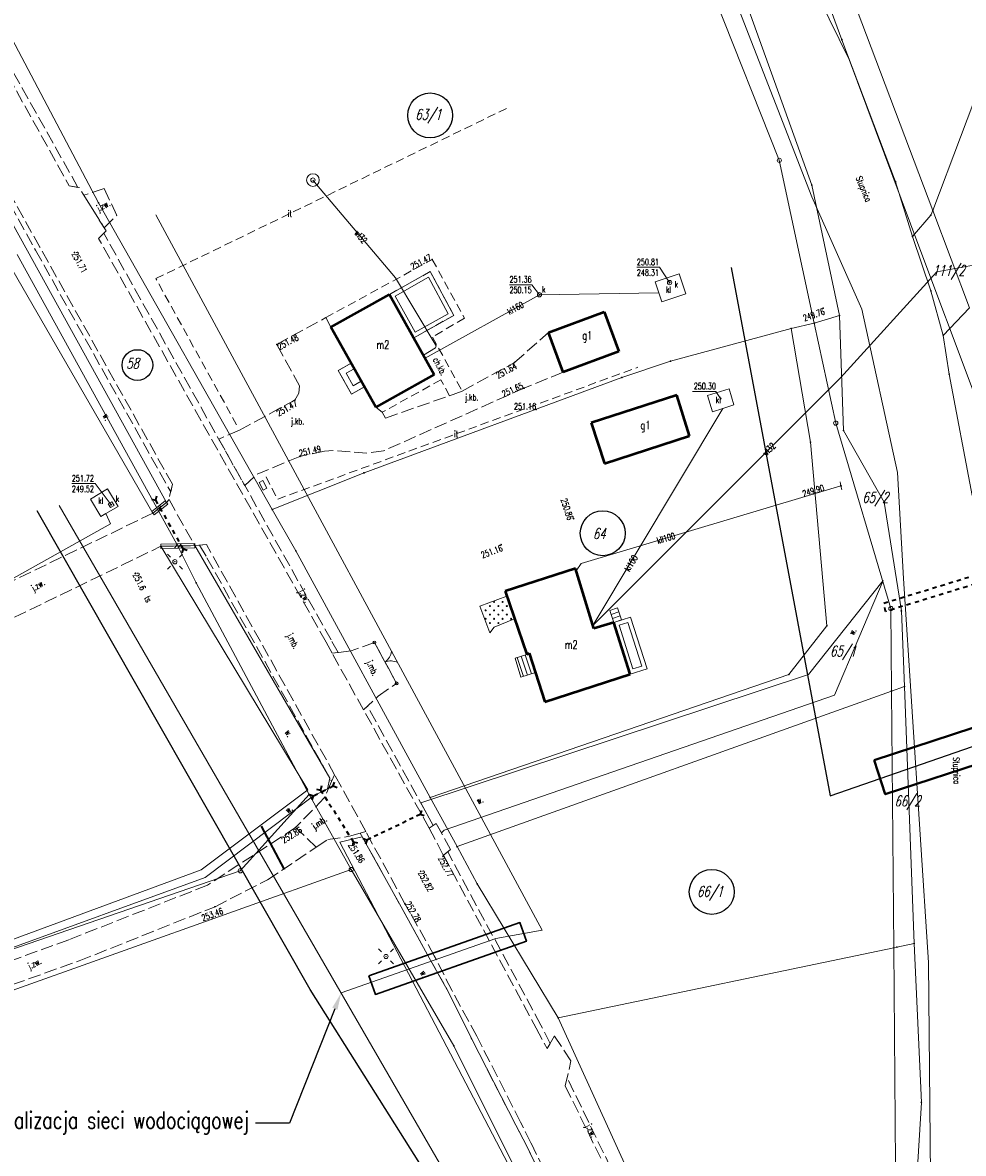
# Model space of a CAD drawing. Header units: metres. Extents: x 8389512 to 8390482, y 5507926 to 5510333.
# Tile 45 of 49: x 8389997 to 8390108, y 5509872 to 5510006. Entities that reach past the tile are written whole.
import ezdxf
from ezdxf import colors
from ezdxf.entities.mleader import LeaderData, LeaderLine
from ezdxf.enums import TextEntityAlignment as Align
from ezdxf.math import Vec2, Vec3

# ---------------------------------------------------------------- set-up
doc = ezdxf.new("R2010")
doc.units = ezdxf.units.M
doc.header["$MEASUREMENT"] = 0
for name, pattern in [('1', [0]), ('2_14', [1, -1]), ('2_OTKC', [1.5, 1, -0.5]), ('2_OTKJ', [2, 1.5, -0.5]), ('2_OTKR', [0]), ('2_OTKZ_B', [1, 0.5, -0.5]), ('2_OTWP', [0]), ('2_OTZI', [1.5, 1, -0.5]), ('3_EGBJ', [0]), ('3_EGBS', [0]), ('3_EGBSG', [0]), ('3_EGBT', [0]), ('3_EGBU_A', [0]), ('4_SUKM', [0]), ('4_SUKP', [0]), ('4_SULO', [0]), ('4_SUWP', [0])]:
    doc.linetypes.add(name, pattern=pattern)
doc.layers.get('0').update_dxf_attribs({"color": 252, "linetype": 'CONTINUOUS', "lineweight": 100})
for name, color, linetype, lineweight in [('Dzialki', 252, '1', 18), ('EGBB_E_T_0', 252, 'CONTINUOUS', 20), ('EGBB_L_0', 252, '3_EGBU_A', 50), ('EGBE_L_0', 252, '3_EGBT', 18), ('EGBE_L_3', 252, '3_EGBS', 18), ('EGBE_L_6', 252, '3_EGBJ', 18), ('Numery_dzialek', 252, 'CONTINUOUS', 13), ('OTD_L_12', 252, 'CONTINUOUS', 18), ('OTK_E_T_0', 252, 'CONTINUOUS', 0), ('OTK_E_T_1', 252, 'CONTINUOUS', 0), ('OTK_E_T_4', 252, 'CONTINUOUS', 0), ('OTK_L_0', 252, '2_OTKJ', 18), ('OTK_L_2', 252, '2_OTKC', 18), ('OTK_L_5', 252, 'CONTINUOUS', 18), ('OTK_L_8', 252, 'CONTINUOUS', 35), ('OTO_L_1', 252, 'CONTINUOUS', 18), ('OTR_T_0', 252, 'CONTINUOUS', 18), ('OTW_E_T_0', 252, 'CONTINUOUS', 0), ('OTW_L_0', 252, '2_OTWP', 18), ('OTZ_E_T_0', 252, 'CONTINUOUS', 0), ('OTZ_L_4', 252, '2_OTZI', 18), ('Oz działek', 3, 'CONTINUOUS', 25), ('PROJEKTOWANA KANALIZACJA', 1, 'CONTINUOUS', 25), ('PROJEKTOWANA WODA', 220, 'CONTINUOUS', 18), ('Punkty', 252, 'CONTINUOUS', 9), ('Rury osłonowe', 20, 'CONTINUOUS', 40), ('SUE_T_3', 252, 'CONTINUOUS', 18), ('SUE_T_4', 252, 'CONTINUOUS', 18), ('SUK_E_T_2', 252, 'CONTINUOUS', 0), ('SUK_L_3', 252, '4_SUKM', 18), ('SUL_L_1', 252, '4_SULO', 35), ('SUP_E_T_1', 7, 'CONTINUOUS', 0), ('SUP_T_4', 7, 'CONTINUOUS', 18), ('SUTP_E_T_0', 252, 'CONTINUOUS', 0), ('SUTR_T_0', 252, 'CONTINUOUS', 18), ('SUW_T_3', 252, 'CONTINUOUS', 18), ('SUWP_E_T_0', 5, 'CONTINUOUS', 0), ('SUWP_L_0', 5, '4_SUWP', 18)]:
    doc.layers.add(name, color=color, linetype=linetype, lineweight=lineweight)
for name, color, linetype, lineweight, true_color in [('SUKP_E_T_0', 7, 'CONTINUOUS', 0, 0x803300), ('SUKP_L_0', 7, '4_SUKP', 18, 0x803300), ('SUKR_T_0', 7, 'CONTINUOUS', 18, 0x803300)]:
    doc.layers.add(name, color=color, linetype=linetype, lineweight=lineweight, true_color=true_color)
doc.styles.get("Standard").update_dxf_attribs({"font": 'Simplex.SHX', "width": 0.75})

# ---------------------------------------------------------------- blocks, each defined once
blk = doc.blocks.new('GRT')
at = {"linetype": 'Continuous'}
blk.add_circle((0, 0), 0.25, dxfattribs=at)
blk = doc.blocks.new('GRO')
at = {"linetype": 'Continuous'}
blk.add_circle((0, 0), 0.045, dxfattribs=at)
blk = doc.blocks.new('2_OTRS')
at = {"linetype": 'Continuous'}
blk.add_circle((0, 0), 0.045, dxfattribs=at)
blk = doc.blocks.new('3_EGBW14_W')
at = {"linetype": 'Continuous'}
for radius in [0.055, 0.06, 0.05, 0.035, 0.04, 0.045, 0.025, 0.03, 0.02, 0.005, 0.01, 0.015]:
    blk.add_circle((0, 0), radius, dxfattribs=at)
blk = doc.blocks.new('4_SUEO_W')
at = {"linetype": 'Continuous'}
for p, q in [((-0.53035, 0.53035), (-0.8839, 0.8839)), ((0.53035, 0.53035), (0.8839, 0.8839)), ((-0.53035, -0.53035), (-0.8839, -0.8839)), ((0.53035, -0.53035), (0.8839, -0.8839))]:
    blk.add_line(p, q, dxfattribs=at)
blk.add_circle((0, 0), 0.025, dxfattribs=at)
blk = doc.blocks.new('4_SUES')
at = {"linetype": 'Continuous'}
for p, q in [((0.5, 0.25), (-0.5, 0.25)), ((-0.5, 0.25), (-0.5, -0.25)), ((0.5, -0.25), (0.5, 0.25)), ((-0.5, -0.25), (0.5, -0.25))]:
    blk.add_line(p, q, dxfattribs=at)
blk = doc.blocks.new('4_SUPP')
at = {"linetype": 'Continuous'}
blk.add_circle((0, 0), 0.25, dxfattribs=at)
blk = doc.blocks.new('4_SUPS')
at = {"linetype": 'Continuous'}
blk.add_circle((0, 0), 0.0625, dxfattribs=at)
blk = doc.blocks.new('4_SUPW_A')
at = {"linetype": 'Continuous'}
for p, q in [((0.25, 0.25), (-0.25, 0.25)), ((-0.25, 0.25), (-0.25, -0.25)), ((0.25, -0.25), (0.25, 0.25)), ((-0.25, -0.25), (0.25, -0.25))]:
    blk.add_line(p, q, dxfattribs=at)
blk = doc.blocks.new('4_SUPW')
at = {"linetype": 'Continuous'}
blk.add_circle((0, 0), 0.25, dxfattribs=at)
blk = doc.blocks.new('4_SUWS')
at = {"linetype": 'Continuous'}
for radius in [0.75, 0.25]:
    blk.add_circle((0, 0), radius, dxfattribs=at)

msp = doc.modelspace()

# ---------------------------------------------------------------- linework, layer by layer
at = {"layer": 'Dzialki'}
for p, q in [((8390065.14, 5510041.91), (8390086.05, 5509989.35)), ((8390088.06, 5510018.21), (8390093.43, 5510003.59)), ((8390090.76, 5510018.85), (8390104.15, 5509983.43)), ((8390104.15, 5509983.43), (8390117.31, 5510018.32)), ((8390089.88, 5509986.43), (8390081.69, 5510009.2)), ((8389994.38, 5510005.8), (8390005.72, 5509984.34)), ((8390093.43, 5510003.59), (8390099.76, 5509986.83)), ((8390086.05, 5509989.35), (8390090.18, 5509970.12)), ((8390093.16, 5509971.04), (8390089.88, 5509986.43)), ((8390099.76, 5509986.83), (8390101.76, 5509980.36)), ((8390005.72, 5509984.34), (8390026.23, 5509948.13)), ((8390103.94, 5509982.87), (8390104.15, 5509983.43)), ((8390108.49, 5509971.95), (8390104.15, 5509983.43)), ((8390101.76, 5509980.36), (8390103.94, 5509982.87)), ((8390101.76, 5509980.36), (8390103.94, 5509973.95)), ((8389996.12, 5509978.25), (8390014.95, 5509944.04)), ((8390103.94, 5509973.95), (8390105.4, 5509968.69)), ((8390108.49, 5509971.95), (8390105.4, 5509968.69)), ((8390090.18, 5509970.12), (8390087.46, 5509969.5)), ((8390090.18, 5509970.12), (8390093.16, 5509971.04)), ((8390090.18, 5509970.12), (8390092.71, 5509958.33)), ((8390093.62, 5509957.47), (8390093.16, 5509971.04)), ((8390073.21, 5509965.64), (8390087.46, 5509969.5)), ((8390087.46, 5509969.5), (8390089.73, 5509956.07)), ((8390105.4, 5509968.69), (8390106.09, 5509964.12)), ((8390067.47, 5509963.71), (8390073.21, 5509965.64)), ((8390037.05, 5509952.46), (8390067.47, 5509963.71)), ((8390106.09, 5509964.12), (8390108.8, 5509949.78)), ((8390092.71, 5509958.33), (8390099.21, 5509936.44)), ((8390098.44, 5509949), (8390093.62, 5509957.47)), ((8390089.73, 5509956.07), (8390091.67, 5509934.42)), ((8390026.23, 5509948.13), (8390037.05, 5509952.46)), ((8390100.45, 5509936.17), (8390098.44, 5509949)), ((8390028.99, 5509943.26), (8390026.23, 5509948.13)), ((8390014.95, 5509944.04), (8390017.25, 5509939.49)), ((8390044.86, 5509914.14), (8390028.99, 5509943.26)), ((8390017.25, 5509939.49), (8390030.56, 5509914.5)), ((8390099.21, 5509936.44), (8390099.29, 5509926.71)), ((8390100.82, 5509927.24), (8390100.45, 5509936.17)), ((8390091.67, 5509934.42), (8390087.17, 5509928.67)), ((8390087.17, 5509928.67), (8390044.86, 5509914.14)), ((8390099.29, 5509926.71), (8390100.82, 5509927.24)), ((8390101.96, 5509896.92), (8390100.82, 5509927.24)), ((8390099.29, 5509926.71), (8390048.02, 5509908.34)), ((8390099.29, 5509926.71), (8390099.55, 5509896.41)), ((8390022.45, 5509905.49), (8390030.56, 5509914.5)), ((8390030.56, 5509914.5), (8390035.54, 5509905.64)), ((8390044.86, 5509914.14), (8390048.02, 5509908.34)), ((8390048.02, 5509908.34), (8390050.41, 5509903.95)), ((8390035.54, 5509905.64), (8389947.38, 5509874.23)), ((8389984.9, 5509892.54), (8390022.45, 5509905.49)), ((8390035.54, 5509905.64), (8390047.64, 5509884.84)), ((8390050.41, 5509903.95), (8390059.97, 5509888.12)), ((8390099.91, 5509896.49), (8390101.96, 5509896.92)), ((8390102.81, 5509878.16), (8390101.96, 5509896.92)), ((8390099.55, 5509896.41), (8390059.97, 5509888.12)), ((8390099.55, 5509896.41), (8390099.91, 5509896.49)), ((8390099.55, 5509896.41), (8390099.76, 5509870.83)), ((8390059.97, 5509888.12), (8390069.98, 5509866.17)), ((8390047.64, 5509884.84), (8390059.56, 5509860.96)), ((8390101.08, 5509850.11), (8390102.81, 5509878.16))]:
    msp.add_line(p, q, dxfattribs=at)
at = {"layer": 'EGBB_L_0', "linetype": '3_EGBU_A'}
for p, q in [((8390033.15, 5509969.64), (8390040.05, 5509973.51)), ((8390040.05, 5509973.51), (8390045.32, 5509964.08)), ((8390058.8, 5509969.03), (8390065.37, 5509971.46)), ((8390065.37, 5509971.46), (8390067.1, 5509966.77)), ((8390038.44, 5509960.22), (8390033.15, 5509969.64)), ((8390060.53, 5509964.34), (8390058.8, 5509969.03)), ((8390067.1, 5509966.77), (8390060.53, 5509964.34)), ((8390045.32, 5509964.08), (8390038.44, 5509960.22)), ((8390073.95, 5509961.64), (8390063.85, 5509958.36)), ((8390075.45, 5509956.83), (8390073.95, 5509961.64)), ((8390063.85, 5509958.36), (8390065.42, 5509953.55)), ((8390065.42, 5509953.55), (8390075.45, 5509956.83)), ((8390061.99, 5509941.16), (8390053.71, 5509938.49)), ((8390064.17, 5509934.08), (8390061.99, 5509941.16)), ((8390053.71, 5509938.49), (8390056.25, 5509931.03)), ((8390066.51, 5509934.81), (8390064.17, 5509934.08)), ((8390068.45, 5509928.68), (8390066.51, 5509934.81)), ((8390056.25, 5509931.03), (8390056.53, 5509931.18)), ((8390056.53, 5509931.18), (8390058.4, 5509925.45)), ((8390058.4, 5509925.45), (8390068.45, 5509928.68))]:
    msp.add_line(p, q, dxfattribs=at)
at = {"layer": 'EGBE_L_0', "linetype": '3_EGBT'}
for p, q in [((8390040.05, 5509973.51), (8390044.85, 5509976.22)), ((8390040.73, 5509973.32), (8390044.65, 5509975.54)), ((8390044.65, 5509975.54), (8390046.97, 5509971.24)), ((8390044.85, 5509976.22), (8390047.64, 5509971.04)), ((8390042.91, 5509968.4), (8390040.05, 5509973.51)), ((8390043.1, 5509969.08), (8390040.73, 5509973.32)), ((8390047.64, 5509971.04), (8390042.91, 5509968.4)), ((8390046.97, 5509971.24), (8390043.1, 5509969.08)), ((8390066.51, 5509934.81), (8390068.5, 5509935.44)), ((8390068.5, 5509935.44), (8390070.44, 5509929.32)), ((8390068.45, 5509928.68), (8390066.51, 5509934.81)), ((8390067.14, 5509934.48), (8390068.17, 5509934.81)), ((8390068.78, 5509929.31), (8390067.14, 5509934.48)), ((8390068.17, 5509934.81), (8390069.81, 5509929.64)), ((8390070.44, 5509929.32), (8390068.45, 5509928.68)), ((8390069.81, 5509929.64), (8390068.78, 5509929.31))]:
    msp.add_line(p, q, dxfattribs=at)
at = {"layer": 'EGBE_L_3', "linetype": '3_EGBS'}
for p, q in [((8390035.53, 5509965.41), (8390034, 5509964.55)), ((8390034.93, 5509964.22), (8390035.89, 5509964.75)), ((8390035.89, 5509964.75), (8390035.53, 5509965.41)), ((8390034, 5509964.55), (8390035.56, 5509961.76)), ((8390035.76, 5509962.73), (8390034.93, 5509964.22)), ((8390036.72, 5509963.27), (8390035.76, 5509962.73)), ((8390037.09, 5509962.62), (8390036.72, 5509963.27)), ((8390035.56, 5509961.76), (8390037.09, 5509962.62)), ((8390066.96, 5509936.53), (8390066.04, 5509936.23)), ((8390066.96, 5509936.53), (8390066.04, 5509936.23)), ((8390066.04, 5509936.23), (8390066.51, 5509934.81)), ((8390067.12, 5509936.06), (8390066.2, 5509935.75)), ((8390067.27, 5509935.58), (8390066.36, 5509935.28)), ((8390066.51, 5509934.81), (8390067.43, 5509935.11)), ((8390056.25, 5509931.03), (8390054.87, 5509930.59)), ((8390054.87, 5509930.59), (8390055.57, 5509928.35)), ((8390055.85, 5509928.44), (8390055.12, 5509930.67)), ((8390056.32, 5509928.6), (8390055.59, 5509930.82)), ((8390056.8, 5509928.75), (8390056.07, 5509930.97)), ((8390056.53, 5509931.18), (8390056.25, 5509931.03)), ((8390057.27, 5509928.91), (8390056.53, 5509931.18))]:
    msp.add_line(p, q, dxfattribs=at)
at = {"layer": 'EGBE_L_3', "linetype": '3_EGBSG'}
for p, q in [((8390067.43, 5509935.11), (8390066.96, 5509936.53)), ((8390055.57, 5509928.35), (8390057.27, 5509928.91))]:
    msp.add_line(p, q, dxfattribs=at)
at = {"layer": 'EGBE_L_3', "linetype": '3_EGBS'}
msp.add_point((8390057.27, 5509928.91), dxfattribs=at)
at = {"layer": 'EGBE_L_6', "linetype": '3_EGBJ'}
for p, q in [((8390050.73, 5509936.71), (8390053.91, 5509937.92)), ((8390053.91, 5509937.92), (8390054.82, 5509935.22)), ((8390051.89, 5509933.58), (8390050.73, 5509936.71)), ((8390052.4, 5509934.23), (8390051.89, 5509933.58)), ((8390054.82, 5509935.22), (8390052.4, 5509934.23))]:
    msp.add_line(p, q, dxfattribs=at)
at = {"layer": 'OTD_L_12'}
for p, q in [((8390012, 5509947.91), (8390013.6, 5509949.17)), ((8390012.3, 5509947.51), (8390013.9, 5509948.77)), ((8390013.1, 5509948.14), (8390012.96, 5509948.66)), ((8390013.6, 5509949.17), (8390013.9, 5509948.77)), ((8390012, 5509947.91), (8390012.3, 5509947.51)), ((8390012.94, 5509948.02), (8390012.8, 5509948.54)), ((8390013.08, 5509944.04), (8390017.08, 5509944.12)), ((8390013.08, 5509944.04), (8390013.09, 5509943.54)), ((8390013.09, 5509943.54), (8390017.08, 5509943.62)), ((8390014.69, 5509943.57), (8390015.08, 5509944.08)), ((8390015.09, 5509943.58), (8390015.48, 5509944.09)), ((8390017.08, 5509944.12), (8390017.08, 5509943.62))]:
    msp.add_line(p, q, dxfattribs=at)
at = {"layer": 'OTK_L_0', "linetype": '2_OTKJ'}
for p, q in [((8389973.71, 5510037.76), (8390002.27, 5509986.33)), ((8390003.29, 5509986.16), (8389974.24, 5510037.95)), ((8389980.64, 5510010.38), (8389998.29, 5509978.76)), ((8389998.81, 5509979.09), (8389981.11, 5510010.73)), ((8390003.42, 5509986.14), (8390002.27, 5509986.33)), ((8390002.27, 5509986.33), (8390003.29, 5509986.16)), ((8390006.61, 5509981.02), (8390003.42, 5509986.14)), ((8390006.4, 5509986.02), (8390003.98, 5509985.24)), ((8390006.4, 5509986.02), (8390007.88, 5509982.84)), ((8390003.98, 5509985.24), (8390006.37, 5509981.4)), ((8390006.37, 5509981.4), (8390007.88, 5509982.84)), ((8390005.72, 5509980.12), (8390006.61, 5509981.02)), ((8390006.33, 5509980.74), (8390005.72, 5509980.12)), ((8390033.16, 5509932.75), (8390006.33, 5509980.74)), ((8390032.57, 5509932.48), (8390005.72, 5509980.12)), ((8389998.29, 5509978.76), (8390014.24, 5509950.21)), ((8390014.44, 5509951.12), (8389998.81, 5509979.09)), ((8390026.75, 5509967.62), (8390032.53, 5509970.78)), ((8390033.15, 5509969.64), (8390035.53, 5509965.41)), ((8390054.81, 5509965.48), (8390058.8, 5509969.03)), ((8390058.8, 5509969.03), (8390060.53, 5509964.34)), ((8390029.44, 5509962.73), (8390026.75, 5509967.62)), ((8390035.53, 5509965.41), (8390034, 5509964.55)), ((8390048.63, 5509962.12), (8390054.81, 5509965.48)), ((8390034, 5509964.55), (8390035.56, 5509961.76)), ((8390060.53, 5509964.34), (8390055.92, 5509962.46)), ((8390029.35, 5509961.85), (8390029.44, 5509962.73)), ((8390035.56, 5509961.76), (8390037.09, 5509962.62)), ((8390037.09, 5509962.62), (8390038.44, 5509960.22)), ((8390055.92, 5509962.46), (8390039.36, 5509955.06)), ((8390022.34, 5509957.49), (8390028.9, 5509961.06)), ((8390028.9, 5509961.06), (8390029.35, 5509961.85)), ((8390039.6, 5509958.92), (8390047.12, 5509961.56)), ((8390039.2, 5509959.62), (8390039.6, 5509958.92)), ((8390022.34, 5509957.49), (8390019.92, 5509956.44)), ((8390019.92, 5509956.44), (8390022.97, 5509950.98)), ((8390029.48, 5509954.41), (8390024.46, 5509952.3)), ((8390032.4, 5509955.03), (8390029.48, 5509954.41)), ((8390033.41, 5509955.09), (8390032.4, 5509955.03)), ((8390037.39, 5509954.79), (8390033.41, 5509955.09)), ((8390039.36, 5509955.06), (8390037.39, 5509954.79)), ((8390022.97, 5509950.98), (8390024.46, 5509952.3)), ((8390014.44, 5509951.12), (8390014.04, 5509949.31)), ((8390014.24, 5509950.21), (8390014.44, 5509951.12)), ((8390013.75, 5509948.97), (8390012.15, 5509947.71)), ((8390014.04, 5509949.31), (8390013.75, 5509948.97)), ((8390014.04, 5509949.31), (8390017.08, 5509943.87)), ((8390012.15, 5509947.71), (8389983.29, 5509933.78)), ((8389985.01, 5509930.18), (8390013.08, 5509943.79)), ((8390013.08, 5509943.79), (8390017.08, 5509943.87)), ((8390017.08, 5509943.87), (8390018.46, 5509943.99)), ((8390018.46, 5509943.99), (8390017.65, 5509943.92)), ((8390017.65, 5509943.92), (8390018.51, 5509942.45)), ((8390033.58, 5509916.83), (8390018.46, 5509943.99)), ((8390018.51, 5509942.45), (8390033.23, 5509916.04)), ((8390033.98, 5509931.25), (8390033.16, 5509932.75)), ((8390033.28, 5509931.17), (8390032.57, 5509932.48)), ((8390035.52, 5509931.44), (8390033.28, 5509931.17)), ((8390033.28, 5509931.17), (8390033.98, 5509931.25)), ((8390038.27, 5509932.44), (8390035.52, 5509931.44)), ((8390040.89, 5509927.61), (8390038.27, 5509932.44)), ((8390036.99, 5509924.48), (8390033.28, 5509931.17)), ((8390038.72, 5509926.1), (8390040.89, 5509927.61)), ((8390036.99, 5509924.48), (8390038.72, 5509926.1)), ((8390037.46, 5509924.92), (8390036.99, 5509924.48)), ((8390045.21, 5509910.82), (8390037.46, 5509924.92)), ((8390044.75, 5509910.51), (8390036.99, 5509924.48)), ((8390033.58, 5509916.83), (8390033.23, 5509916.04)), ((8390037.27, 5509910.12), (8390033.58, 5509916.83)), ((8390033.23, 5509916.04), (8390032.36, 5509914.09)), ((8390032.36, 5509914.09), (8390028.98, 5509910.6)), ((8390028.98, 5509910.6), (8390018.58, 5509903.79)), ((8390031.42, 5509908.28), (8390028.98, 5509910.6)), ((8390035.34, 5509909.56), (8390036.61, 5509909.93)), ((8390037.27, 5509910.12), (8390036.61, 5509909.93)), ((8390036.61, 5509909.93), (8390041.42, 5509901.25)), ((8390041.87, 5509901.61), (8390037.27, 5509910.12)), ((8390045.57, 5509911.06), (8390044.75, 5509910.51)), ((8390044.75, 5509910.51), (8390045.21, 5509910.82)), ((8390044.75, 5509910.51), (8390046.41, 5509907.32)), ((8390047.27, 5509908), (8390045.57, 5509911.06)), ((8390031.42, 5509908.28), (8390032.76, 5509909.18)), ((8390032.76, 5509909.18), (8390035.34, 5509909.56)), ((8390025.66, 5509904.42), (8390031.42, 5509908.28)), ((8390046.41, 5509907.32), (8390047.27, 5509908)), ((8390046.92, 5509907.72), (8390046.41, 5509907.32)), ((8390046.41, 5509907.32), (8390057.37, 5509886.92)), ((8390057.91, 5509887.28), (8390046.92, 5509907.72)), ((8390018.58, 5509903.79), (8390002.23, 5509897.36)), ((8390019.47, 5509901.25), (8390025.66, 5509904.42)), ((8390003.42, 5509894.85), (8390019.47, 5509901.25)), ((8390041.42, 5509901.25), (8390044.74, 5509895.23)), ((8390045.34, 5509895.47), (8390041.87, 5509901.61)), ((8390002.23, 5509897.36), (8389972.95, 5509886.72)), ((8390044.74, 5509895.23), (8390047.01, 5509891.18)), ((8390047.4, 5509891.42), (8390045.34, 5509895.47)), ((8389972.97, 5509883.99), (8390003.42, 5509894.85)), ((8390050.35, 5509885.96), (8390047.4, 5509891.42)), ((8390047.01, 5509891.18), (8390049.76, 5509885.61)), ((8390059.01, 5509885.12), (8390057.91, 5509887.28)), ((8390055.52, 5509875.82), (8390050.35, 5509885.96)), ((8390057.37, 5509886.92), (8390058.66, 5509884.5)), ((8390059.51, 5509886.01), (8390058.66, 5509884.5)), ((8390061.47, 5509883.07), (8390059.51, 5509886.01)), ((8390049.76, 5509885.61), (8390054.95, 5509875.47)), ((8390058.66, 5509884.5), (8390059.01, 5509885.12)), ((8390060.8, 5509880.09), (8390061.47, 5509883.07)), ((8390061.02, 5509881.06), (8390060.8, 5509880.09)), ((8390066.18, 5509870.4), (8390061.02, 5509881.06)), ((8390060.8, 5509880.09), (8390065.74, 5509870.01)), ((8390054.95, 5509875.47), (8390056.26, 5509873)), ((8390056.75, 5509873.37), (8390055.52, 5509875.82)), ((8390056.26, 5509873), (8390061.21, 5509862.66)), ((8390061.74, 5509862.99), (8390056.75, 5509873.37))]:
    msp.add_line(p, q, dxfattribs=at)
at = {"layer": 'OTK_L_0', "linetype": '2_14'}
for p, q in [((8390032.53, 5509970.78), (8390033.15, 5509969.64)), ((8390047.12, 5509961.56), (8390048.63, 5509962.12)), ((8390038.44, 5509960.22), (8390039.2, 5509959.62))]:
    msp.add_line(p, q, dxfattribs=at)
at = {"layer": 'OTK_L_2', "linetype": '2_OTKC'}
for p, q in [((8390032.53, 5509970.78), (8390045.1, 5509977.64)), ((8390045.1, 5509977.64), (8390048.89, 5509970.73)), ((8390044.85, 5509976.22), (8390040.05, 5509973.51)), ((8390047.64, 5509971.04), (8390044.85, 5509976.22)), ((8390040.05, 5509973.51), (8390033.15, 5509969.64)), ((8390042.91, 5509968.4), (8390047.64, 5509971.04)), ((8390048.89, 5509970.73), (8390045.13, 5509968.49)), ((8390045.32, 5509964.08), (8390042.91, 5509968.4)), ((8390045.13, 5509968.49), (8390048.63, 5509962.12)), ((8390038.44, 5509960.22), (8390045.32, 5509964.08)), ((8390046.13, 5509963.45), (8390039.2, 5509959.62)), ((8390047.12, 5509961.56), (8390046.13, 5509963.45))]:
    msp.add_line(p, q, dxfattribs=at)
at = {"layer": 'OTK_L_2', "linetype": '2_14'}
for p, q in [((8390033.15, 5509969.64), (8390032.53, 5509970.78)), ((8390048.63, 5509962.12), (8390047.12, 5509961.56)), ((8390039.2, 5509959.62), (8390038.44, 5509960.22))]:
    msp.add_line(p, q, dxfattribs=at)
at = {"layer": 'OTK_L_5', "linetype": '2_OTKR'}
for p, q in [((8390013.75, 5509948.97), (8389995.68, 5509981.66)), ((8389993.19, 5509980.48), (8390012.15, 5509947.71)), ((8390012.15, 5509947.71), (8390013.75, 5509948.97)), ((8390017.08, 5509943.87), (8390013.08, 5509943.79)), ((8390030.43, 5509915.06), (8390013.08, 5509943.79)), ((8390033, 5509916.43), (8390017.08, 5509943.87)), ((8390098.29, 5509939.75), (8390089.48, 5509928.67)), ((8390092.55, 5509926.24), (8390098.29, 5509939.75)), ((8390089.48, 5509928.67), (8390043.74, 5509913.51)), ((8390046.52, 5509910.29), (8390092.55, 5509926.24)), ((8390032.73, 5509915.16), (8390033, 5509916.43)), ((8390030.43, 5509915.06), (8390017.85, 5509905.62)), ((8390018.29, 5509904.68), (8390031.08, 5509914.34)), ((8390031.08, 5509914.34), (8390032.73, 5509915.16)), ((8390043.74, 5509913.51), (8390045.21, 5509910.82)), ((8390045.21, 5509910.82), (8390045.57, 5509911.06)), ((8390045.57, 5509911.06), (8390046.18, 5509909.96)), ((8390046.18, 5509909.96), (8390046.52, 5509910.29)), ((8390036.84, 5509909.51), (8390034.18, 5509908.87)), ((8390034.18, 5509908.87), (8390059.24, 5509861.01)), ((8390041.42, 5509901.25), (8390036.84, 5509909.51)), ((8390017.85, 5509905.62), (8389972.95, 5509889.01)), ((8389973.26, 5509888.29), (8390018.29, 5509904.68)), ((8390044.74, 5509895.23), (8390041.42, 5509901.25)), ((8390047.01, 5509891.18), (8390044.74, 5509895.23)), ((8390049.76, 5509885.61), (8390047.01, 5509891.18)), ((8390054.95, 5509875.47), (8390049.76, 5509885.61)), ((8390056.26, 5509873), (8390054.95, 5509875.47)), ((8390061.21, 5509862.66), (8390056.26, 5509873))]:
    msp.add_line(p, q, dxfattribs=at)
at = {"layer": 'OTK_L_8', "linetype": '2_OTKJ'}
for p, q in [((8390011.97, 5509949.37), (8390012.45, 5509949.24)), ((8390012.58, 5509949.72), (8390012.45, 5509949.24)), ((8390012.45, 5509949.24), (8390012.7, 5509948.8)), ((8390012.95, 5509948.35), (8390013.2, 5509947.91)), ((8390013.45, 5509947.47), (8390013.7, 5509947.02)), ((8390013.95, 5509946.58), (8390014.2, 5509946.14)), ((8390014.45, 5509945.69), (8390014.7, 5509945.25)), ((8390014.95, 5509944.81), (8390015.2, 5509944.36)), ((8390015.45, 5509943.92), (8390015.7, 5509943.48)), ((8390015.7, 5509943.48), (8390015.57, 5509943.01)), ((8390015.7, 5509943.48), (8390016.18, 5509943.35)), ((8390032.04, 5509915.51), (8390031.93, 5509915.02)), ((8390032.96, 5509915.27), (8390033.41, 5509915.5)), ((8390033.41, 5509915.5), (8390033.57, 5509915.96)), ((8390033.41, 5509915.5), (8390033.88, 5509915.34)), ((8390030.61, 5509914.5), (8390031.08, 5509914.34)), ((8390030.92, 5509913.88), (8390031.08, 5509914.34)), ((8390031.08, 5509914.34), (8390031.55, 5509914.58)), ((8390031.45, 5509915.13), (8390031.93, 5509915.02)), ((8390031.93, 5509915.02), (8390032.19, 5509914.62)), ((8390032.02, 5509914.81), (8390032.49, 5509915.04)), ((8390032.44, 5509914.21), (8390032.7, 5509913.8)), ((8390032.95, 5509913.4), (8390033.21, 5509912.99)), ((8390033.47, 5509912.59), (8390033.72, 5509912.18)), ((8390043.84, 5509912.6), (8390043.68, 5509912.13)), ((8390033.98, 5509911.78), (8390034.24, 5509911.37)), ((8390042.01, 5509911.33), (8390041.59, 5509911.13)), ((8390042.84, 5509911.73), (8390042.43, 5509911.53)), ((8390043.68, 5509912.13), (8390043.26, 5509911.93)), ((8390044.14, 5509911.97), (8390043.68, 5509912.13)), ((8390034.49, 5509910.96), (8390034.75, 5509910.56)), ((8390035, 5509910.15), (8390035.26, 5509909.75)), ((8390039.51, 5509910.13), (8390039.09, 5509909.93)), ((8390040.34, 5509910.53), (8390039.93, 5509910.33)), ((8390041.18, 5509910.93), (8390040.76, 5509910.73)), ((8390035.52, 5509909.34), (8390035.78, 5509908.92)), ((8390035.78, 5509908.92), (8390035.68, 5509908.43)), ((8390035.78, 5509908.92), (8390036.27, 5509908.81)), ((8390037.39, 5509909.11), (8390036.93, 5509909.28)), ((8390037.39, 5509909.11), (8390037.23, 5509908.65)), ((8390037.84, 5509909.33), (8390037.39, 5509909.11)), ((8390038.68, 5509909.73), (8390038.26, 5509909.53))]:
    msp.add_line(p, q, dxfattribs=at)
at = {"layer": 'OTK_L_8', "linetype": '2_OTKZ_B'}
for p, q in [((8390098.39, 5509937.09), (8390112.72, 5509941.48)), ((8390113.02, 5509940.52), (8390098.58, 5509936.09)), ((8390098.58, 5509936.09), (8390098.39, 5509937.09))]:
    msp.add_line(p, q, dxfattribs=at)
at = {"layer": 'OTO_L_1'}
for p, q in [((8390038.27, 5509932.44), (8390039.28, 5509930.57)), ((8390039.16, 5509930.79), (8390039.88, 5509929.47)), ((8390039.88, 5509929.47), (8390040.89, 5509927.61))]:
    msp.add_line(p, q, dxfattribs=at)
for centre in [(8390038.27, 5509932.44), (8390040.89, 5509927.61)]:
    msp.add_circle(centre, 0.17, dxfattribs=at)
for centre, start, end in [((8390038.34, 5509931.74), 306.3365, 350.4109), ((8390040.22, 5509928.26), 66.3733, 110.4476)]:
    msp.add_arc(centre, 2, start, end, dxfattribs=at)
at = {"layer": 'OTW_L_0', "linetype": '2_OTWP'}
for p, q in [((8390089.89, 5509985.04), (8390075.97, 5510020.81)), ((8390085.82, 5510018.53), (8390094.31, 5510001.24)), ((8390094.31, 5510001.24), (8390102.52, 5509979.2)), ((8390095.77, 5509971.8), (8390089.89, 5509985.04)), ((8390102.52, 5509979.2), (8390108.92, 5509962.15)), ((8390099.98, 5509952.51), (8390095.77, 5509971.8)), ((8390100.69, 5509940), (8390099.98, 5509952.51)), ((8390103.64, 5509894.66), (8390100.69, 5509940)), ((8390103.9, 5509869.45), (8390103.64, 5509894.66))]:
    msp.add_line(p, q, dxfattribs=at)
at = {"layer": 'OTZ_L_4', "linetype": '2_OTZI'}
for p, q in [((8390012.49, 5509975.39), (8390054.28, 5509995.68)), ((8390022.02, 5509958.12), (8390012.49, 5509975.39)), ((8390026.86, 5509949.35), (8390069.37, 5509964.92)), ((8390025.49, 5509951.98), (8390026.86, 5509949.35))]:
    msp.add_line(p, q, dxfattribs=at)
at = {"layer": 'Oz działek', "linetype": 'Continuous'}
for centre, radius in [((8390044.85, 5509994.65), 2.65), ((8390010.31, 5509965.19), 1.81), ((8390065.21, 5509945.33), 2.65), ((8390078.08, 5509903), 2.65)]:
    msp.add_circle(centre, radius, dxfattribs=at)
at = {"layer": 'PROJEKTOWANA KANALIZACJA', "linetype": 'Continuous'}
for p, q in [((8390080.36, 5509976.71), (8390092.04, 5509914.33)), ((8390030.69, 5509891.47), (8389998.49, 5509947.98)), ((8390092.04, 5509914.33), (8390131.32, 5509928)), ((8390062.12, 5509841.69), (8390030.69, 5509891.47))]:
    msp.add_line(p, q, dxfattribs=at)
at = {"layer": 'PROJEKTOWANA WODA', "linetype": 'Continuous'}
for p, q in [((8390058.06, 5509898.5), (8390012.49, 5509982.91)), ((8390054.86, 5509855.6), (8390001.08, 5509948.59)), ((8390001.08, 5509948.59), (8390001.08, 5509948.59)), ((8390052.6, 5509897.5), (8390058.06, 5509898.5)), ((8390034.35, 5509891.07), (8390052.6, 5509897.5))]:
    msp.add_line(p, q, dxfattribs=at)
at = {"layer": 'Rury osłonowe', "linetype": 'Continuous'}
msp.add_lwpolyline([(8390097.24, 5509918.54), (8390122.8, 5509926.91), (8390124.11, 5509922.89), (8390098.55, 5509914.53)], close=True, dxfattribs=at)
at = {"layer": 'Rury osłonowe', "linetype": 'Continuous', "lineweight": 30}
msp.add_lwpolyline([(8390037.62, 5509893.1), (8390055.44, 5509899.37), (8390056.21, 5509897.17), (8390038.39, 5509890.9)], close=True, dxfattribs=at)
at = {"layer": 'SUK_L_3', "linetype": '4_SUKM'}
for p, q in [((8390071.39, 5509975.01), (8390074.24, 5509975.97)), ((8390074.24, 5509975.97), (8390075.03, 5509973.6)), ((8390072.19, 5509972.64), (8390071.39, 5509975.01)), ((8390075.03, 5509973.6), (8390072.19, 5509972.64)), ((8390080.15, 5509962.37), (8390077.58, 5509961.58)), ((8390080.68, 5509960.48), (8390080.15, 5509962.37)), ((8390077.58, 5509961.58), (8390078.18, 5509959.65)), ((8390078.18, 5509959.65), (8390079.4, 5509960.05)), ((8390079.4, 5509960.05), (8390080.68, 5509960.48)), ((8390004.77, 5509949.37), (8390006.78, 5509950.58)), ((8390006.78, 5509950.58), (8390008.04, 5509948.5)), ((8390006.01, 5509947.32), (8390004.77, 5509949.37)), ((8390006.59, 5509947.66), (8390006.01, 5509947.32)), ((8390008.04, 5509948.5), (8390006.59, 5509947.66))]:
    msp.add_line(p, q, dxfattribs=at)
at = {"layer": 'SUKP_L_0', "linetype": '4_SUKP'}
for p, q in [((8390057.75, 5509973.48), (8390044.25, 5509966)), ((8390071.83, 5509973.71), (8390057.75, 5509973.48)), ((8390064.05, 5509934.46), (8390079.4, 5509960.05)), ((8390093.21, 5509951.41), (8390093.32, 5509950.94)), ((8390062.68, 5509941.76), (8390093.32, 5509950.94)), ((8390093.32, 5509950.94), (8390093.43, 5509950.47)), ((8390006.63, 5509947.57), (8390006.59, 5509947.66)), ((8390007.14, 5509946.43), (8390006.63, 5509947.57)), ((8389995.07, 5509939.66), (8390007.14, 5509946.43)), ((8390062.08, 5509940.88), (8390062.68, 5509941.76))]:
    msp.add_line(p, q, dxfattribs=at)
at = {"layer": 'SUKR_T_0', "linetype": 'Continuous', "lineweight": 0}
for p, q in [((8390069.24, 5509976.72), (8390071.9, 5509976.72)), ((8390073.1, 5509974.92), (8390071.9, 5509976.72)), ((8390054.21, 5509974.67), (8390056.85, 5509974.67)), ((8390057.75, 5509973.48), (8390056.85, 5509974.67)), ((8390075.8, 5509962.07), (8390078.57, 5509962.07)), ((8390079.12, 5509961.23), (8390078.57, 5509962.07)), ((8390002.57, 5509951.19), (8390005.34, 5509951.19)), ((8390007.21, 5509948.7), (8390005.34, 5509951.19))]:
    msp.add_line(p, q, dxfattribs=at)
at = {"layer": 'SUL_L_1', "linetype": '4_SULO'}
msp.add_line((8390027.66, 5509905.63), (8390024.96, 5509910.77), dxfattribs=at)
at = {"layer": 'SUWP_L_0', "linetype": '4_SUWP'}
for p, q in [((8390040.76, 5509975.5), (8390031.02, 5509987.02)), ((8390104.63, 5509976.18), (8390114.77, 5509978.03)), ((8390045.57, 5509967.45), (8390040.76, 5509975.5)), ((8390093.25, 5509963.66), (8390104.63, 5509976.18)), ((8390045.48, 5509967.21), (8390045.57, 5509967.45)), ((8390044.05, 5509966.35), (8390045.48, 5509967.21)), ((8390064.05, 5509934.46), (8390093.25, 5509963.66))]:
    msp.add_line(p, q, dxfattribs=at)

# ---------------------------------------------------------------- block references
at = {"layer": 'EGBE_L_6'}
for p in [(8390051.9, 5509936.73), (8390052.4, 5509937.23), (8390052.9, 5509936.73), (8390053.4, 5509937.23), (8390053.9, 5509936.73), (8390051.4, 5509936.23), (8390051.4, 5509935.23), (8390051.9, 5509935.73), (8390052.4, 5509936.23), (8390052.4, 5509935.23), (8390052.9, 5509935.73), (8390053.4, 5509936.23), (8390053.4, 5509935.23), (8390053.9, 5509935.73), (8390054.4, 5509935.23), (8390051.9, 5509934.73), (8390052.9, 5509934.73)]:
    msp.add_blockref('3_EGBW14_W', p, dxfattribs=at)
at = {"layer": 'OTR_T_0'}
for p in [(8390002.88, 5509978.46), (8390045.1, 5509977.64), (8390091.23, 5509971.91), (8390026.75, 5509967.62), (8390054.81, 5509965.48), (8390055.92, 5509962.46), (8390028.9, 5509961.06), (8390057.36, 5509959.93), (8390029.48, 5509954.41), (8390061.79, 5509947.05), (8390053.22, 5509943.98), (8390028.98, 5509910.6), (8390035.78, 5509908.92), (8390046.41, 5509907.32), (8390043.73, 5509905.43), (8390019.47, 5509901.25), (8390041.87, 5509901.61)]:
    msp.add_blockref('2_OTRS', p, dxfattribs=at)
at = {"layer": 'Punkty'}
for name, p in [('GRO', (8390093.43, 5510003.59)), ('GRT', (8390086.05, 5509989.35)), ('GRO', (8390089.88, 5509986.43)), ('GRO', (8390099.76, 5509986.83)), ('GRO', (8390005.72, 5509984.34)), ('GRO', (8390104.15, 5509983.43)), ('GRO', (8390103.94, 5509982.87)), ('GRO', (8390101.76, 5509980.36)), ('GRO', (8390103.94, 5509973.95)), ('GRO', (8390090.18, 5509970.12)), ('GRO', (8390093.16, 5509971.04)), ('GRO', (8390087.46, 5509969.5)), ('GRO', (8390105.4, 5509968.69)), ('GRO', (8390073.21, 5509965.64)), ('GRO', (8390067.47, 5509963.71)), ('GRO', (8390106.09, 5509964.12)), ('GRT', (8390092.71, 5509958.33)), ('GRO', (8390093.62, 5509957.47)), ('GRO', (8390089.73, 5509956.07)), ('GRO', (8390037.05, 5509952.46)), ('GRO', (8390098.44, 5509949)), ('GRO', (8390026.23, 5509948.13)), ('GRO', (8390014.95, 5509944.04)), ('GRO', (8390028.99, 5509943.26)), ('GRO', (8390017.25, 5509939.49)), ('GRT', (8390099.21, 5509936.44)), ('GRO', (8390100.45, 5509936.17)), ('GRO', (8390091.67, 5509934.42)), ('GRO', (8390087.17, 5509928.67)), ('GRO', (8390100.82, 5509927.24)), ('GRO', (8390099.29, 5509926.71)), ('GRO', (8390030.56, 5509914.5)), ('GRO', (8390044.86, 5509914.14)), ('GRO', (8390048.02, 5509908.34)), ('GRT', (8390035.54, 5509905.64)), ('GRT', (8390022.45, 5509905.49)), ('GRO', (8390050.41, 5509903.95)), ('GRO', (8390099.91, 5509896.49)), ('GRO', (8390101.96, 5509896.92)), ('GRO', (8390099.55, 5509896.41)), ('GRO', (8390059.97, 5509888.12)), ('GRO', (8390047.64, 5509884.84)), ('GRO', (8390102.81, 5509878.16))]:
    msp.add_blockref(name, p, dxfattribs=at)
at = {"layer": 'SUE_T_3'}
for name, p in [('4_SUEO_W', (8390014.73, 5509941.97)), ('4_SUPP', (8390014.73, 5509941.97)), ('4_SUEO_W', (8390039.64, 5509895.38)), ('4_SUPP', (8390039.64, 5509895.38))]:
    msp.add_blockref(name, p, dxfattribs=at)
at = {"layer": 'SUE_T_4', "rotation": 298.2380485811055}
msp.add_blockref('4_SUES', (8390025.12, 5509950.99), dxfattribs=at)
at = {"layer": 'SUKR_T_0'}
for p in [(8390073.1, 5509974.92), (8390057.75, 5509973.48), (8390079.12, 5509961.23), (8390093.32, 5509950.94), (8390007.21, 5509948.7)]:
    msp.add_blockref('4_SUPS', p, dxfattribs=at)
at = {"layer": 'SUP_T_4'}
for p in [(8390073.1, 5509974.92), (8390057.75, 5509973.48)]:
    msp.add_blockref('4_SUPW', p, dxfattribs=at)
at = {"layer": 'SUP_T_4', "rotation": 30.3945776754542}
msp.add_blockref('4_SUPW_A', (8390007.21, 5509948.7), dxfattribs=at)
at = {"layer": 'SUTR_T_0'}
msp.add_blockref('4_SUPS', (8390010.08, 5509940.59), dxfattribs=at)
at = {"layer": 'SUW_T_3'}
msp.add_blockref('4_SUWS', (8390031.02, 5509987.02), dxfattribs=at)

# ---------------------------------------------------------------- texts
at = {"layer": 'EGBB_E_T_0', "width": 0.7}
for s, p in [('g1', (8390063.39, 5509968.52)), ('m2', (8390039.28, 5509967.59))]:
    msp.add_text(s, height=1, dxfattribs=at).set_placement(p, align=Align.MIDDLE)
for s, p in [('g1', (8390069.67, 5509957.6)), ('m2', (8390060.75, 5509931.68))]:
    msp.add_text(s, height=1, dxfattribs=at).set_placement(p)
at = {"layer": 'Numery_dzialek', "oblique": 15, "width": 0.7}
msp.add_text('63/1', height=1.25, dxfattribs=at).set_placement((8390044.64, 5509994.68), align=Align.MIDDLE)
for s, p in [('111/2', (8390104.11, 5509976.96)), ('58', (8390008.99, 5509966.01)), ('65/2', (8390095.85, 5509950.19)), ('64', (8390064.05, 5509945.92)), ('65/1', (8390092.04, 5509932.05)), ('66/2', (8390099.64, 5509914.36)), ('66/1', (8390076.34, 5509903.67))]:
    msp.add_text(s, height=1.25, dxfattribs=at).set_placement(p, align=Align.TOP_LEFT)
at = {"layer": 'OTK_E_T_0', "lineweight": 9, "width": 0.7}
for s, rotation, p in [('j.zw.', 27.2088, (8390006.33, 5509983.89)), ('j.zw.', 31.0496, (8389998.63, 5509939.1)), ('j.zw.', 299.0819, (8390029.94, 5509937.91)), ('j.mb.', 296.8962, (8390028.59, 5509932.58)), ('j.mb.', 294.201, (8390037.94, 5509929.39)), ('j.mb.', 35.1807, (8390031.82, 5509911.09)), ('j.zw.', 26.1139, (8389998.21, 5509894.45)), ('j.zw.', 297.8165, (8390063.79, 5509874.78))]:
    msp.add_text(s, height=0.75, rotation=rotation, dxfattribs=at).set_placement(p, align=Align.MIDDLE)
for p in [(8390049.76, 5509961.28), (8390029.21, 5509958.45)]:
    msp.add_text('j.kb.', height=0.75, dxfattribs=at).set_placement(p, align=Align.MIDDLE)
at = {"layer": 'OTK_E_T_1', "lineweight": 9, "width": 0.7}
msp.add_text('ch.kb.', height=0.75, rotation=298.2016, dxfattribs=at).set_placement((8390045.99, 5509965.03), align=Align.MIDDLE)
at = {"layer": 'OTK_E_T_4', "lineweight": 9, "width": 0.7}
for rotation, p in [(299.1277, (8390006.7, 5509959.07)), (59.2541, (8390094.68, 5509933.74)), (300.4444, (8390028.18, 5509921.71)), (20.2826, (8390050.73, 5509913.84)), (36.9766, (8390028.18, 5509912.76)), (297.5903, (8390044.15, 5509893.32))]:
    msp.add_text('w.', height=0.75, rotation=rotation, dxfattribs=at).set_placement(p, align=Align.MIDDLE)
at = {"layer": 'OTR_T_0', "lineweight": 9, "width": 0.7}
for s, rotation, p in [('251.71', 297.8001, (8390002.88, 5509978.46)), ('252.82', 298.2182, (8390043.73, 5509905.43))]:
    msp.add_text(s, height=0.75, rotation=rotation, dxfattribs=at).set_placement(p, align=Align.MIDDLE_LEFT)
for s, rotation, p in [('251.47', 28.0588, (8390045.1, 5509977.64)), ('251.65', 24.0791, (8390055.92, 5509962.46))]:
    msp.add_text(s, height=0.75, rotation=rotation, dxfattribs=at).set_placement(p, align=Align.RIGHT)
for s, rotation, p in [('249.76', 379.472, (8390091.23, 5509971.91)), ('251.64', 28.5631, (8390054.81, 5509965.48)), ('251.47', 29.2212, (8390028.9, 5509961.06)), ('250.86', 288.528, (8390061.79, 5509947.05)), ('251.16', 380.301, (8390053.22, 5509943.98)), ('252.86', 391.9135, (8390029.43, 5509910.73)), ('253.46', 379.932, (8390020.25, 5509901.14))]:
    msp.add_text(s, height=0.75, rotation=rotation, dxfattribs=at).set_placement(p, align=Align.TOP_RIGHT)
for s, rotation, p in [('251.48', 28.2485, (8390026.75, 5509967.62)), ('251.86', 302.277, (8390035.79, 5509908.92)), ('252.77', 298.4109, (8390046.41, 5509907.32))]:
    msp.add_text(s, height=0.75, rotation=rotation, dxfattribs=at).set_placement(p, align=Align.TOP_LEFT)
msp.add_text('251.16', height=0.75, dxfattribs=at).set_placement((8390057.36, 5509959.93), align=Align.RIGHT)
for s, rotation, p in [('251.49', 12.1066, (8390029.48, 5509954.41)), ('252.78', 299.4728, (8390041.87, 5509901.61))]:
    msp.add_text(s, height=0.75, rotation=rotation, dxfattribs=at).set_placement(p)
at = {"layer": 'OTW_E_T_0', "lineweight": 9, "width": 0.7}
for rotation, p in [(292.6199, (8390095.92, 5509985.93)), (271.5911, (8390106.86, 5509917.31))]:
    msp.add_text('Stupnica', height=0.75, rotation=rotation, dxfattribs=at).set_placement(p, align=Align.MIDDLE)
at = {"layer": 'OTZ_E_T_0', "lineweight": 9, "width": 0.7}
for p in [(8390028.3, 5509983.07), (8390047.91, 5509957.06)]:
    msp.add_text('it', height=0.75, dxfattribs=at).set_placement(p, align=Align.MIDDLE)
at = {"layer": 'SUK_E_T_2', "lineweight": 9, "width": 0.7}
msp.add_text('kl', height=0.75, dxfattribs=at).set_placement((8390072.98, 5509974.1), align=Align.MIDDLE)
for p in [(8390078.56, 5509960.69), (8390005.69, 5509948.81)]:
    msp.add_text('kl', height=0.75, dxfattribs=at).set_placement(p)
at = {"layer": 'SUKP_E_T_0', "lineweight": 9, "width": 0.7}
for s, rotation, p in [('kl160', 29.004, (8390054.92, 5509971.91)), ('klI100', 16.6761, (8390072.68, 5509944.75)), ('kl100', 59.3211, (8390068.56, 5509941.79))]:
    msp.add_text(s, height=0.75, rotation=rotation, dxfattribs=at).set_placement(p, align=Align.MIDDLE)
at = {"layer": 'SUKR_T_0', "lineweight": 9, "width": 0.7}
for s, p in [('250.81', (8390069.24, 5509977.72)), ('251.36', (8390054.21, 5509975.67)), ('248.31', (8390069.24, 5509976.47)), ('250.15', (8390054.21, 5509974.42)), ('251.72', (8390002.57, 5509952.19)), ('249.52', (8390002.57, 5509950.94))]:
    msp.add_text(s, height=0.75, dxfattribs=at).set_placement(p, align=Align.TOP_LEFT)
msp.add_text('250.30', height=0.75, dxfattribs=at).set_placement((8390078.57, 5509962.32), align=Align.RIGHT)
msp.add_text('249.90', height=0.75, rotation=16.6759, dxfattribs=at).set_placement((8390088.92, 5509949.62))
at = {"layer": 'SUP_E_T_1', "lineweight": 9, "width": 0.7}
for p in [(8390058.07, 5509973.73), (8390073.69, 5509974.35), (8390007.76, 5509949.03)]:
    msp.add_text('k', height=0.75, dxfattribs=at).set_placement(p)
at = {"layer": 'SUTP_E_T_0', "lineweight": 9, "width": 0.7}
msp.add_text('ts', height=0.75, rotation=296.5112, dxfattribs=at).set_placement((8390011.58, 5509937.58), align=Align.MIDDLE)
at = {"layer": 'SUTR_T_0', "lineweight": 9, "width": 0.7}
msp.add_text('251.6', height=0.75, rotation=296.5112, dxfattribs=at).set_placement((8390010.08, 5509940.59), align=Align.MIDDLE_LEFT)
at = {"layer": 'SUWP_E_T_0', "lineweight": 9, "width": 0.7}
for rotation, p in [(310.2042, (8390036.67, 5509980.34)), (44.9942, (8390084.82, 5509955.23))]:
    msp.add_text('wl32', height=0.75, rotation=rotation, dxfattribs=at).set_placement(p, align=Align.MIDDLE)

# ---------------------------------------------------------------- leaders
at = {"layer": 'PROJEKTOWANA WODA', "linetype": 'Continuous'}
ml = msp.add_multileader_mtext('Standard', dxfattribs=at)
ml.set_content('Wstępna lokalizacja sieci wodociągowej', color=256)
ml.set_leader_properties()
ml.build(insert=Vec2(0, 0))
ml.multileader.update_dxf_attribs({"dogleg_length": 2, "arrow_head_size": 2, "scale": 2})
ctx = ml.context
ctx.base_point, ctx.scale, ctx.char_height, ctx.arrow_head_size, ctx.landing_gap_size, ctx.plane_origin = Vec3(8389977.94, 5509875.71), 2, 2, 2, 0.8, Vec3(8390034.35, 5509891.07)
ctx.text_align_type = 2
notes = []
notes.append((ctx, [(0, (1, 1, 0), (8390028.26, 5509875.71), (-1, 0), 4, [(0, [(8390034.35, 5509891.07)], 256, [])])]))
ctx.mtext.insert, ctx.mtext.alignment, ctx.mtext.flow_direction = Vec3(8390023.46, 5509877.06), 3, 5
for ctx, leaders in notes:
    for number, flags, end, landing, length, lines in leaders:
        leader = LeaderData()
        leader.index, (leader.has_last_leader_line, leader.has_dogleg_vector, leader.attachment_direction) = number, flags
        leader.last_leader_point, leader.dogleg_vector, leader.dogleg_length = Vec3(end), Vec3(landing), length
        for number, points, colour, breaks in lines:
            line = LeaderLine()
            line.index, line.vertices, line.color, line.breaks = number, Vec3.list(points), colors.encode_raw_color(colour), breaks
            leader.lines.append(line)
        ctx.leaders.append(leader)

doc.saveas('drawing.dxf')
